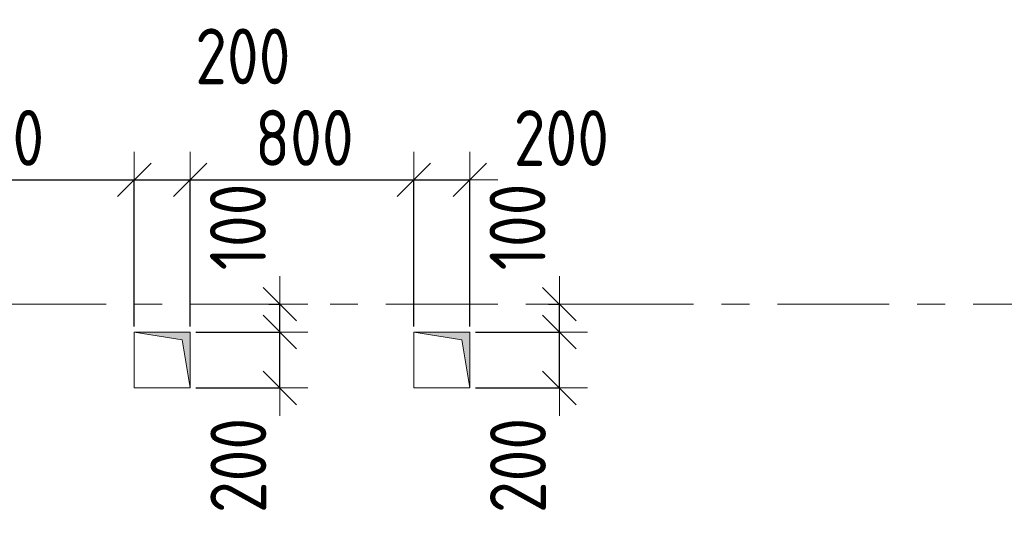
# Model space of a CAD drawing. Header units: metres. Extents: x -38 to 97, y -15 to 21.
# Tile 15 of 139: x 14.96 to 18.48, y 6.57 to 8.42. Entities that reach past the tile are written whole.
import ezdxf

# ---------------------------------------------------------------- set-up
doc = ezdxf.new("R2010")
doc.units = ezdxf.units.M
doc.header["$PDMODE"] = 65
doc.linetypes.add('______11', pattern=[0.5, 0.4, -0.05, 0, -0.05])
doc.linetypes.add('______5', pattern=[1.1, 0.8, -0.1, 0.1, -0.1])
for name, color, linetype, lineweight in [('XR$2$Осевая линия (1)', 7, '______5', 13), ('XR$3$Перекрытие (1)', 7, 'Continuous', 35), ('XR$4$Размерная линия (1)', 7, 'Continuous', 13), ('XR$5$Размерная линия (1)', 7, 'Continuous', 13)]:
    doc.layers.add(name, color=color, linetype=linetype, lineweight=lineweight)
doc.layers.add('XR$3$Макрос проема_ отверстия', color=7, linetype='Continuous', lineweight=13, true_color=0x2d2d2d)
doc.styles.add('ISOCPEUR', font='txt')
doc.dimstyles.new('DIMSTYLE_3', dxfattribs={"dimtxt": 0.2, "dimasz": 0.2, "dimexe": 0, "dimexo": 0, "dimgap": 0.1, "dimtad": 2, "dimdec": 0, "dimlfac": 1000, "dimrnd": 5, "dimzin": 12, "dimdsep": 46, "dimtxsty": 'ISOCPEUR', "dimblk1": 'ALL_ML_STRICH', "dimblk2": 'ALL_ML_STRICH', "dimsah": 1, "dimcen": 0, "dimclrd": 7, "dimclre": 256, "dimclrt": 7, "dimadec": 0, "dimazin": 0, "dimtfac": 1, "dimtdec": 0, "dimtix": 1, "dimtmove": 2, "dimatfit": 3, "dimfxl": 0, "dimtzin": 0, "dimlwd": 0, "dimlwe": -3, "dimarcsym": 0})
doc.dimstyles.new('DIMSTYLE_6', dxfattribs={"dimtxt": 0.2, "dimasz": 0.2, "dimexe": 0, "dimexo": 0, "dimgap": 0.1, "dimtad": 2, "dimdec": 0, "dimlfac": 1000, "dimrnd": 5, "dimzin": 12, "dimdsep": 46, "dimtxsty": 'ISOCPEUR', "dimblk1": 'ALL_ML_STRICH', "dimblk2": 'ALL_ML_STRICH', "dimsah": 1, "dimcen": 0, "dimclrd": 7, "dimclre": 256, "dimclrt": 7, "dimadec": 0, "dimazin": 0, "dimtfac": 1, "dimtdec": 0, "dimtix": 1, "dimtmove": 2, "dimatfit": 3, "dimfxl": 0, "dimtvp": 1.2, "dimtzin": 0, "dimlwd": 0, "dimlwe": -3, "dimarcsym": 0})

# ---------------------------------------------------------------- blocks, each defined once
blk = doc.blocks.new('Отображение проема', base_point=(-1.158, -49.309))
at = {"layer": 'XR$3$Макрос проема_ отверстия', "true_color": 0x000000, "transparency": 33554687}
blk.add_hatch(color=18, dxfattribs=at).paths.add_polyline_path([(-1.158, -50.109), (-1.045, -49.423), (-0.358, -49.309), (-1.158, -49.309)])
at = {"layer": 'XR$3$Макрос проема_ отверстия', "transparency": 33554687}
for p, q in [((-1.158, -50.109), (-1.158, -49.309)), ((-1.158, -49.309), (-0.358, -49.309)), ((-1.158, -50.109), (-1.045, -49.423)), ((-1.045, -49.423), (-0.358, -49.309))]:
    blk.add_line(p, q, dxfattribs=at)
blk = doc.blocks.new('ALL_ML_STRICH')
at = {"color": 0, "linetype": 'ByBlock', "lineweight": -2}
for p, q in [((0, -0.5), (0, 0.5)), ((-0.3, -0.3), (0.3, 0.3)), ((-1, 0), (0.5, 0))]:
    blk.add_line(p, q, dxfattribs=at)
blk = doc.blocks.new('*D106')
at = {"layer": 'DEFPOINTS', "color": 7, "linetype": 'Continuous', "lineweight": 13, "transparency": 33554687}
for p in [(15.57, 7.3), (15.57, 7.0999), (15.8905, 7.0999)]:
    blk.add_point(p, dxfattribs=at)
at = {"layer": 'XR$4$Размерная линия (1)', "color": 9, "linetype": 'Continuous', "lineweight": -2, "true_color": 0xc7c7c7, "transparency": 33554687}
for p, q in [((15.59, 7.3), (15.8905, 7.3)), ((15.59, 7.0999), (15.8905, 7.0999))]:
    blk.add_line(p, q, dxfattribs=at)
at = {"layer": 'XR$4$Размерная линия (1)', "color": 7, "linetype": 'Continuous', "lineweight": -2, "transparency": 33554687}
blk.add_line((15.8905, 7.0999), (15.8905, 7.3), dxfattribs=at)
at = {"layer": 'XR$4$Размерная линия (1)', "color": 7, "linetype": 'Continuous', "lineweight": 13, "transparency": 33554687, "xscale": 0.2, "yscale": 0.2, "zscale": 0.2}
for p, rotation in [((15.8905, 7.3), 90), ((15.8905, 7.0999), 270)]:
    blk.add_blockref('ALL_ML_STRICH', p, dxfattribs=dict(at, rotation=rotation))
at = {"layer": 'XR$4$Размерная линия (1)', "color": 7, "linetype": 'Continuous', "lineweight": 13, "transparency": 33554687, "insert": (15.7423, 6.8226), "char_height": 0.2, "width": 0.5, "attachment_point": 5, "rotation": 90, "style": 'ISOCPEUR'}
blk.add_mtext('\\W0.83;\\A1;{200}', dxfattribs=at)
blk = doc.blocks.new('*D107')
at = {"layer": 'DEFPOINTS', "color": 7, "linetype": 'Continuous', "lineweight": 13, "transparency": 33554687}
for p in [(15.8713, 7.4), (15.57, 7.3), (15.8905, 7.3)]:
    blk.add_point(p, dxfattribs=at)
at = {"layer": 'XR$4$Размерная линия (1)', "color": 9, "linetype": 'Continuous', "lineweight": -2, "true_color": 0xc7c7c7, "transparency": 33554687}
for p, q in [((15.8513, 7.4), (15.8905, 7.4)), ((15.59, 7.3), (15.8905, 7.3))]:
    blk.add_line(p, q, dxfattribs=at)
at = {"layer": 'XR$4$Размерная линия (1)', "color": 7, "linetype": 'Continuous', "lineweight": -2, "transparency": 33554687}
blk.add_line((15.8905, 7.3), (15.8905, 7.4), dxfattribs=at)
at = {"layer": 'XR$4$Размерная линия (1)', "color": 7, "linetype": 'Continuous', "lineweight": 13, "transparency": 33554687, "xscale": 0.2, "yscale": 0.2, "zscale": 0.2}
for p, rotation in [((15.8905, 7.3), 270), ((15.8905, 7.4), 90)]:
    blk.add_blockref('ALL_ML_STRICH', p, dxfattribs=dict(at, rotation=rotation))
at = {"layer": 'XR$4$Размерная линия (1)', "color": 7, "linetype": 'Continuous', "lineweight": 13, "transparency": 33554687, "insert": (15.7407, 7.6764), "char_height": 0.2, "width": 0.5, "attachment_point": 5, "rotation": 90, "style": 'ISOCPEUR'}
blk.add_mtext('\\W0.83;\\A1;{100}', dxfattribs=at)
blk = doc.blocks.new('*D108')
at = {"layer": 'DEFPOINTS', "color": 7, "linetype": 'Continuous', "lineweight": 13, "transparency": 33554687}
for p in [(16.57, 7.3), (16.57, 7.0999), (16.8905, 7.0999)]:
    blk.add_point(p, dxfattribs=at)
at = {"layer": 'XR$4$Размерная линия (1)', "color": 9, "linetype": 'Continuous', "lineweight": -2, "true_color": 0xc7c7c7, "transparency": 33554687}
for p, q in [((16.59, 7.3), (16.8905, 7.3)), ((16.59, 7.0999), (16.8905, 7.0999))]:
    blk.add_line(p, q, dxfattribs=at)
at = {"layer": 'XR$4$Размерная линия (1)', "color": 7, "linetype": 'Continuous', "lineweight": -2, "transparency": 33554687}
blk.add_line((16.8905, 7.0999), (16.8905, 7.3), dxfattribs=at)
at = {"layer": 'XR$4$Размерная линия (1)', "color": 7, "linetype": 'Continuous', "lineweight": 13, "transparency": 33554687, "xscale": 0.2, "yscale": 0.2, "zscale": 0.2}
for p, rotation in [((16.8905, 7.3), 90), ((16.8905, 7.0999), 270)]:
    blk.add_blockref('ALL_ML_STRICH', p, dxfattribs=dict(at, rotation=rotation))
at = {"layer": 'XR$4$Размерная линия (1)', "color": 7, "linetype": 'Continuous', "lineweight": 13, "transparency": 33554687, "insert": (16.7423, 6.8226), "char_height": 0.2, "width": 0.5, "attachment_point": 5, "rotation": 90, "style": 'ISOCPEUR'}
blk.add_mtext('\\W0.83;\\A1;{200}', dxfattribs=at)
blk = doc.blocks.new('*D109')
at = {"layer": 'DEFPOINTS', "color": 7, "linetype": 'Continuous', "lineweight": 13, "transparency": 33554687}
for p in [(16.8713, 7.4), (16.57, 7.3), (16.8905, 7.3)]:
    blk.add_point(p, dxfattribs=at)
at = {"layer": 'XR$4$Размерная линия (1)', "color": 9, "linetype": 'Continuous', "lineweight": -2, "true_color": 0xc7c7c7, "transparency": 33554687}
for p, q in [((16.8513, 7.4), (16.8905, 7.4)), ((16.59, 7.3), (16.8905, 7.3))]:
    blk.add_line(p, q, dxfattribs=at)
at = {"layer": 'XR$4$Размерная линия (1)', "color": 7, "linetype": 'Continuous', "lineweight": -2, "transparency": 33554687}
blk.add_line((16.8905, 7.3), (16.8905, 7.4), dxfattribs=at)
at = {"layer": 'XR$4$Размерная линия (1)', "color": 7, "linetype": 'Continuous', "lineweight": 13, "transparency": 33554687, "xscale": 0.2, "yscale": 0.2, "zscale": 0.2}
for p, rotation in [((16.8905, 7.3), 270), ((16.8905, 7.4), 90)]:
    blk.add_blockref('ALL_ML_STRICH', p, dxfattribs=dict(at, rotation=rotation))
at = {"layer": 'XR$4$Размерная линия (1)', "color": 7, "linetype": 'Continuous', "lineweight": 13, "transparency": 33554687, "insert": (16.7407, 7.6764), "char_height": 0.2, "width": 0.5, "attachment_point": 5, "rotation": 90, "style": 'ISOCPEUR'}
blk.add_mtext('\\W0.83;\\A1;{100}', dxfattribs=at)
blk = doc.blocks.new('*D187')
at = {"layer": 'DEFPOINTS', "color": 7, "linetype": 'Continuous', "lineweight": 13, "transparency": 33554687}
for p in [(14.249, 7.8452), (14.249, 7.4), (15.37, 7.3)]:
    blk.add_point(p, dxfattribs=at)
at = {"layer": 'XR$4$Размерная линия (1)', "color": 9, "linetype": 'Continuous', "lineweight": -2, "true_color": 0xc7c7c7, "transparency": 33554687}
for p, q in [((14.249, 7.42), (14.249, 7.8452)), ((15.37, 7.32), (15.37, 7.8452))]:
    blk.add_line(p, q, dxfattribs=at)
at = {"layer": 'XR$4$Размерная линия (1)', "color": 7, "linetype": 'Continuous', "lineweight": -2, "transparency": 33554687}
blk.add_line((14.249, 7.8452), (15.37, 7.8452), dxfattribs=at)
at = {"layer": 'XR$4$Размерная линия (1)', "color": 7, "linetype": 'Continuous', "lineweight": 13, "transparency": 33554687, "xscale": 0.2, "yscale": 0.2, "zscale": 0.2, "rotation": 180}
blk.add_blockref('ALL_ML_STRICH', (14.249, 7.8452), dxfattribs=at)
at = {"layer": 'XR$4$Размерная линия (1)', "color": 7, "linetype": 'Continuous', "lineweight": 13, "transparency": 33554687, "xscale": 0.2, "yscale": 0.2, "zscale": 0.2}
blk.add_blockref('ALL_ML_STRICH', (15.37, 7.8452), dxfattribs=at)
at = {"layer": 'XR$4$Размерная линия (1)', "color": 7, "linetype": 'Continuous', "lineweight": 13, "transparency": 33554687, "insert": (14.8511, 7.9952), "char_height": 0.2, "width": 0.666667, "attachment_point": 5, "style": 'ISOCPEUR'}
blk.add_mtext('\\W0.83;\\A1;{1120}', dxfattribs=at)
blk = doc.blocks.new('*D188')
at = {"layer": 'DEFPOINTS', "color": 7, "linetype": 'Continuous', "lineweight": 13, "transparency": 33554687}
for p in [(15.37, 7.8452), (15.37, 7.3), (15.57, 7.3)]:
    blk.add_point(p, dxfattribs=at)
at = {"layer": 'XR$4$Размерная линия (1)', "color": 9, "linetype": 'Continuous', "lineweight": -2, "true_color": 0xc7c7c7, "transparency": 33554687}
for p, q in [((15.37, 7.32), (15.37, 7.8452)), ((15.57, 7.32), (15.57, 7.8452))]:
    blk.add_line(p, q, dxfattribs=at)
at = {"layer": 'XR$4$Размерная линия (1)', "color": 7, "linetype": 'Continuous', "lineweight": -2, "transparency": 33554687}
blk.add_line((15.37, 7.8452), (15.57, 7.8452), dxfattribs=at)
at = {"layer": 'XR$4$Размерная линия (1)', "color": 7, "linetype": 'Continuous', "lineweight": 13, "transparency": 33554687, "xscale": 0.2, "yscale": 0.2, "zscale": 0.2, "rotation": 180}
blk.add_blockref('ALL_ML_STRICH', (15.37, 7.8452), dxfattribs=at)
at = {"layer": 'XR$4$Размерная линия (1)', "color": 7, "linetype": 'Continuous', "lineweight": 13, "transparency": 33554687, "xscale": 0.2, "yscale": 0.2, "zscale": 0.2}
blk.add_blockref('ALL_ML_STRICH', (15.57, 7.8452), dxfattribs=at)
at = {"layer": 'XR$4$Размерная линия (1)', "color": 7, "linetype": 'Continuous', "lineweight": 13, "transparency": 33554687, "insert": (15.7583, 8.2869), "char_height": 0.2, "width": 0.5, "attachment_point": 5, "style": 'ISOCPEUR'}
blk.add_mtext('\\W0.83;\\A1;{200}', dxfattribs=at)
blk = doc.blocks.new('*D189')
at = {"layer": 'DEFPOINTS', "color": 7, "linetype": 'Continuous', "lineweight": 13, "transparency": 33554687}
for p in [(15.57, 7.8452), (15.57, 7.3), (16.37, 7.3)]:
    blk.add_point(p, dxfattribs=at)
at = {"layer": 'XR$4$Размерная линия (1)', "color": 9, "linetype": 'Continuous', "lineweight": -2, "true_color": 0xc7c7c7, "transparency": 33554687}
for p, q in [((15.57, 7.32), (15.57, 7.8452)), ((16.37, 7.32), (16.37, 7.8452))]:
    blk.add_line(p, q, dxfattribs=at)
at = {"layer": 'XR$4$Размерная линия (1)', "color": 7, "linetype": 'Continuous', "lineweight": -2, "transparency": 33554687}
blk.add_line((15.57, 7.8452), (16.37, 7.8452), dxfattribs=at)
at = {"layer": 'XR$4$Размерная линия (1)', "color": 7, "linetype": 'Continuous', "lineweight": 13, "transparency": 33554687, "xscale": 0.2, "yscale": 0.2, "zscale": 0.2, "rotation": 180}
blk.add_blockref('ALL_ML_STRICH', (15.57, 7.8452), dxfattribs=at)
at = {"layer": 'XR$4$Размерная линия (1)', "color": 7, "linetype": 'Continuous', "lineweight": 13, "transparency": 33554687, "xscale": 0.2, "yscale": 0.2, "zscale": 0.2}
blk.add_blockref('ALL_ML_STRICH', (16.37, 7.8452), dxfattribs=at)
at = {"layer": 'XR$4$Размерная линия (1)', "color": 7, "linetype": 'Continuous', "lineweight": 13, "transparency": 33554687, "insert": (15.9783, 7.9952), "char_height": 0.2, "width": 0.5, "attachment_point": 5, "style": 'ISOCPEUR'}
blk.add_mtext('\\W0.83;\\A1;{800}', dxfattribs=at)
blk = doc.blocks.new('*D190')
at = {"layer": 'DEFPOINTS', "color": 7, "linetype": 'Continuous', "lineweight": 13, "transparency": 33554687}
for p in [(16.37, 7.8452), (16.37, 7.3), (16.57, 7.3)]:
    blk.add_point(p, dxfattribs=at)
at = {"layer": 'XR$4$Размерная линия (1)', "color": 9, "linetype": 'Continuous', "lineweight": -2, "true_color": 0xc7c7c7, "transparency": 33554687}
for p, q in [((16.37, 7.32), (16.37, 7.8452)), ((16.57, 7.32), (16.57, 7.8452))]:
    blk.add_line(p, q, dxfattribs=at)
at = {"layer": 'XR$4$Размерная линия (1)', "color": 7, "linetype": 'Continuous', "lineweight": -2, "transparency": 33554687}
blk.add_line((16.37, 7.8452), (16.57, 7.8452), dxfattribs=at)
at = {"layer": 'XR$4$Размерная линия (1)', "color": 7, "linetype": 'Continuous', "lineweight": 13, "transparency": 33554687, "xscale": 0.2, "yscale": 0.2, "zscale": 0.2, "rotation": 180}
blk.add_blockref('ALL_ML_STRICH', (16.37, 7.8452), dxfattribs=at)
at = {"layer": 'XR$4$Размерная линия (1)', "color": 7, "linetype": 'Continuous', "lineweight": 13, "transparency": 33554687, "xscale": 0.2, "yscale": 0.2, "zscale": 0.2}
blk.add_blockref('ALL_ML_STRICH', (16.57, 7.8452), dxfattribs=at)
at = {"layer": 'XR$4$Размерная линия (1)', "color": 7, "linetype": 'Continuous', "lineweight": 13, "transparency": 33554687, "insert": (16.8975, 7.9945), "char_height": 0.2, "width": 0.5, "attachment_point": 5, "style": 'ISOCPEUR'}
blk.add_mtext('\\W0.83;\\A1;{200}', dxfattribs=at)
blk = doc.blocks.new('*D447')
at = {"layer": 'DEFPOINTS', "color": 7, "linetype": 'Continuous', "lineweight": 13, "transparency": 33554687}
for p in [(15.57, 7.3), (15.57, 7.0999), (15.8905, 7.0999)]:
    blk.add_point(p, dxfattribs=at)
at = {"layer": 'XR$5$Размерная линия (1)', "color": 9, "linetype": 'Continuous', "lineweight": -2, "true_color": 0xc7c7c7, "transparency": 33554687}
for p, q in [((15.59, 7.3), (15.8905, 7.3)), ((15.59, 7.0999), (15.8905, 7.0999))]:
    blk.add_line(p, q, dxfattribs=at)
at = {"layer": 'XR$5$Размерная линия (1)', "color": 7, "linetype": 'Continuous', "lineweight": -2, "transparency": 33554687}
blk.add_line((15.8905, 7.0999), (15.8905, 7.3), dxfattribs=at)
at = {"layer": 'XR$5$Размерная линия (1)', "color": 7, "linetype": 'Continuous', "lineweight": 13, "transparency": 33554687, "xscale": 0.2, "yscale": 0.2, "zscale": 0.2}
for p, rotation in [((15.8905, 7.3), 90), ((15.8905, 7.0999), 270)]:
    blk.add_blockref('ALL_ML_STRICH', p, dxfattribs=dict(at, rotation=rotation))
at = {"layer": 'XR$5$Размерная линия (1)', "color": 7, "linetype": 'Continuous', "lineweight": 13, "transparency": 33554687, "insert": (15.7423, 6.8226), "char_height": 0.2, "width": 0.5, "attachment_point": 5, "rotation": 90, "style": 'ISOCPEUR'}
blk.add_mtext('\\W0.83;\\A1;{200}', dxfattribs=at)
blk = doc.blocks.new('*D448')
at = {"layer": 'DEFPOINTS', "color": 7, "linetype": 'Continuous', "lineweight": 13, "transparency": 33554687}
for p in [(15.8713, 7.4), (15.57, 7.3), (15.8905, 7.3)]:
    blk.add_point(p, dxfattribs=at)
at = {"layer": 'XR$5$Размерная линия (1)', "color": 9, "linetype": 'Continuous', "lineweight": -2, "true_color": 0xc7c7c7, "transparency": 33554687}
for p, q in [((15.8513, 7.4), (15.8905, 7.4)), ((15.59, 7.3), (15.8905, 7.3))]:
    blk.add_line(p, q, dxfattribs=at)
at = {"layer": 'XR$5$Размерная линия (1)', "color": 7, "linetype": 'Continuous', "lineweight": -2, "transparency": 33554687}
blk.add_line((15.8905, 7.3), (15.8905, 7.4), dxfattribs=at)
at = {"layer": 'XR$5$Размерная линия (1)', "color": 7, "linetype": 'Continuous', "lineweight": 13, "transparency": 33554687, "xscale": 0.2, "yscale": 0.2, "zscale": 0.2}
for p, rotation in [((15.8905, 7.3), 270), ((15.8905, 7.4), 90)]:
    blk.add_blockref('ALL_ML_STRICH', p, dxfattribs=dict(at, rotation=rotation))
at = {"layer": 'XR$5$Размерная линия (1)', "color": 7, "linetype": 'Continuous', "lineweight": 13, "transparency": 33554687, "insert": (15.7407, 7.6764), "char_height": 0.2, "width": 0.5, "attachment_point": 5, "rotation": 90, "style": 'ISOCPEUR'}
blk.add_mtext('\\W0.83;\\A1;{100}', dxfattribs=at)
blk = doc.blocks.new('*D449')
at = {"layer": 'DEFPOINTS', "color": 7, "linetype": 'Continuous', "lineweight": 13, "transparency": 33554687}
for p in [(16.57, 7.3), (16.57, 7.0999), (16.8905, 7.0999)]:
    blk.add_point(p, dxfattribs=at)
at = {"layer": 'XR$5$Размерная линия (1)', "color": 9, "linetype": 'Continuous', "lineweight": -2, "true_color": 0xc7c7c7, "transparency": 33554687}
for p, q in [((16.59, 7.3), (16.8905, 7.3)), ((16.59, 7.0999), (16.8905, 7.0999))]:
    blk.add_line(p, q, dxfattribs=at)
at = {"layer": 'XR$5$Размерная линия (1)', "color": 7, "linetype": 'Continuous', "lineweight": -2, "transparency": 33554687}
blk.add_line((16.8905, 7.0999), (16.8905, 7.3), dxfattribs=at)
at = {"layer": 'XR$5$Размерная линия (1)', "color": 7, "linetype": 'Continuous', "lineweight": 13, "transparency": 33554687, "xscale": 0.2, "yscale": 0.2, "zscale": 0.2}
for p, rotation in [((16.8905, 7.3), 90), ((16.8905, 7.0999), 270)]:
    blk.add_blockref('ALL_ML_STRICH', p, dxfattribs=dict(at, rotation=rotation))
at = {"layer": 'XR$5$Размерная линия (1)', "color": 7, "linetype": 'Continuous', "lineweight": 13, "transparency": 33554687, "insert": (16.7423, 6.8226), "char_height": 0.2, "width": 0.5, "attachment_point": 5, "rotation": 90, "style": 'ISOCPEUR'}
blk.add_mtext('\\W0.83;\\A1;{200}', dxfattribs=at)
blk = doc.blocks.new('*D450')
at = {"layer": 'DEFPOINTS', "color": 7, "linetype": 'Continuous', "lineweight": 13, "transparency": 33554687}
for p in [(16.8713, 7.4), (16.57, 7.3), (16.8905, 7.3)]:
    blk.add_point(p, dxfattribs=at)
at = {"layer": 'XR$5$Размерная линия (1)', "color": 9, "linetype": 'Continuous', "lineweight": -2, "true_color": 0xc7c7c7, "transparency": 33554687}
for p, q in [((16.8513, 7.4), (16.8905, 7.4)), ((16.59, 7.3), (16.8905, 7.3))]:
    blk.add_line(p, q, dxfattribs=at)
at = {"layer": 'XR$5$Размерная линия (1)', "color": 7, "linetype": 'Continuous', "lineweight": -2, "transparency": 33554687}
blk.add_line((16.8905, 7.3), (16.8905, 7.4), dxfattribs=at)
at = {"layer": 'XR$5$Размерная линия (1)', "color": 7, "linetype": 'Continuous', "lineweight": 13, "transparency": 33554687, "xscale": 0.2, "yscale": 0.2, "zscale": 0.2}
for p, rotation in [((16.8905, 7.3), 270), ((16.8905, 7.4), 90)]:
    blk.add_blockref('ALL_ML_STRICH', p, dxfattribs=dict(at, rotation=rotation))
at = {"layer": 'XR$5$Размерная линия (1)', "color": 7, "linetype": 'Continuous', "lineweight": 13, "transparency": 33554687, "insert": (16.7407, 7.6764), "char_height": 0.2, "width": 0.5, "attachment_point": 5, "rotation": 90, "style": 'ISOCPEUR'}
blk.add_mtext('\\W0.83;\\A1;{100}', dxfattribs=at)
blk = doc.blocks.new('*D537')
at = {"layer": 'DEFPOINTS', "color": 7, "linetype": 'Continuous', "lineweight": 13, "transparency": 33554687}
for p in [(14.249, 7.8452), (14.249, 7.4), (15.37, 7.3)]:
    blk.add_point(p, dxfattribs=at)
at = {"layer": 'XR$5$Размерная линия (1)', "color": 9, "linetype": 'Continuous', "lineweight": -2, "true_color": 0xc7c7c7, "transparency": 33554687}
for p, q in [((14.249, 7.42), (14.249, 7.8452)), ((15.37, 7.32), (15.37, 7.8452))]:
    blk.add_line(p, q, dxfattribs=at)
at = {"layer": 'XR$5$Размерная линия (1)', "color": 7, "linetype": 'Continuous', "lineweight": -2, "transparency": 33554687}
blk.add_line((14.249, 7.8452), (15.37, 7.8452), dxfattribs=at)
at = {"layer": 'XR$5$Размерная линия (1)', "color": 7, "linetype": 'Continuous', "lineweight": 13, "transparency": 33554687, "xscale": 0.2, "yscale": 0.2, "zscale": 0.2, "rotation": 180}
blk.add_blockref('ALL_ML_STRICH', (14.249, 7.8452), dxfattribs=at)
at = {"layer": 'XR$5$Размерная линия (1)', "color": 7, "linetype": 'Continuous', "lineweight": 13, "transparency": 33554687, "xscale": 0.2, "yscale": 0.2, "zscale": 0.2}
blk.add_blockref('ALL_ML_STRICH', (15.37, 7.8452), dxfattribs=at)
at = {"layer": 'XR$5$Размерная линия (1)', "color": 7, "linetype": 'Continuous', "lineweight": 13, "transparency": 33554687, "insert": (14.8511, 7.9952), "char_height": 0.2, "width": 0.666667, "attachment_point": 5, "style": 'ISOCPEUR'}
blk.add_mtext('\\W0.83;\\A1;{1120}', dxfattribs=at)
blk = doc.blocks.new('*D538')
at = {"layer": 'DEFPOINTS', "color": 7, "linetype": 'Continuous', "lineweight": 13, "transparency": 33554687}
for p in [(15.37, 7.8452), (15.37, 7.3), (15.57, 7.3)]:
    blk.add_point(p, dxfattribs=at)
at = {"layer": 'XR$5$Размерная линия (1)', "color": 9, "linetype": 'Continuous', "lineweight": -2, "true_color": 0xc7c7c7, "transparency": 33554687}
for p, q in [((15.37, 7.32), (15.37, 7.8452)), ((15.57, 7.32), (15.57, 7.8452))]:
    blk.add_line(p, q, dxfattribs=at)
at = {"layer": 'XR$5$Размерная линия (1)', "color": 7, "linetype": 'Continuous', "lineweight": -2, "transparency": 33554687}
blk.add_line((15.37, 7.8452), (15.57, 7.8452), dxfattribs=at)
at = {"layer": 'XR$5$Размерная линия (1)', "color": 7, "linetype": 'Continuous', "lineweight": 13, "transparency": 33554687, "xscale": 0.2, "yscale": 0.2, "zscale": 0.2, "rotation": 180}
blk.add_blockref('ALL_ML_STRICH', (15.37, 7.8452), dxfattribs=at)
at = {"layer": 'XR$5$Размерная линия (1)', "color": 7, "linetype": 'Continuous', "lineweight": 13, "transparency": 33554687, "xscale": 0.2, "yscale": 0.2, "zscale": 0.2}
blk.add_blockref('ALL_ML_STRICH', (15.57, 7.8452), dxfattribs=at)
at = {"layer": 'XR$5$Размерная линия (1)', "color": 7, "linetype": 'Continuous', "lineweight": 13, "transparency": 33554687, "insert": (15.7583, 8.2869), "char_height": 0.2, "width": 0.5, "attachment_point": 5, "style": 'ISOCPEUR'}
blk.add_mtext('\\W0.83;\\A1;{200}', dxfattribs=at)
blk = doc.blocks.new('*D539')
at = {"layer": 'DEFPOINTS', "color": 7, "linetype": 'Continuous', "lineweight": 13, "transparency": 33554687}
for p in [(15.57, 7.8452), (15.57, 7.3), (16.37, 7.3)]:
    blk.add_point(p, dxfattribs=at)
at = {"layer": 'XR$5$Размерная линия (1)', "color": 9, "linetype": 'Continuous', "lineweight": -2, "true_color": 0xc7c7c7, "transparency": 33554687}
for p, q in [((15.57, 7.32), (15.57, 7.8452)), ((16.37, 7.32), (16.37, 7.8452))]:
    blk.add_line(p, q, dxfattribs=at)
at = {"layer": 'XR$5$Размерная линия (1)', "color": 7, "linetype": 'Continuous', "lineweight": -2, "transparency": 33554687}
blk.add_line((15.57, 7.8452), (16.37, 7.8452), dxfattribs=at)
at = {"layer": 'XR$5$Размерная линия (1)', "color": 7, "linetype": 'Continuous', "lineweight": 13, "transparency": 33554687, "xscale": 0.2, "yscale": 0.2, "zscale": 0.2, "rotation": 180}
blk.add_blockref('ALL_ML_STRICH', (15.57, 7.8452), dxfattribs=at)
at = {"layer": 'XR$5$Размерная линия (1)', "color": 7, "linetype": 'Continuous', "lineweight": 13, "transparency": 33554687, "xscale": 0.2, "yscale": 0.2, "zscale": 0.2}
blk.add_blockref('ALL_ML_STRICH', (16.37, 7.8452), dxfattribs=at)
at = {"layer": 'XR$5$Размерная линия (1)', "color": 7, "linetype": 'Continuous', "lineweight": 13, "transparency": 33554687, "insert": (15.9783, 7.9952), "char_height": 0.2, "width": 0.5, "attachment_point": 5, "style": 'ISOCPEUR'}
blk.add_mtext('\\W0.83;\\A1;{800}', dxfattribs=at)
blk = doc.blocks.new('*D540')
at = {"layer": 'DEFPOINTS', "color": 7, "linetype": 'Continuous', "lineweight": 13, "transparency": 33554687}
for p in [(16.37, 7.8452), (16.37, 7.3), (16.57, 7.3)]:
    blk.add_point(p, dxfattribs=at)
at = {"layer": 'XR$5$Размерная линия (1)', "color": 9, "linetype": 'Continuous', "lineweight": -2, "true_color": 0xc7c7c7, "transparency": 33554687}
for p, q in [((16.37, 7.32), (16.37, 7.8452)), ((16.57, 7.32), (16.57, 7.8452))]:
    blk.add_line(p, q, dxfattribs=at)
at = {"layer": 'XR$5$Размерная линия (1)', "color": 7, "linetype": 'Continuous', "lineweight": -2, "transparency": 33554687}
blk.add_line((16.37, 7.8452), (16.57, 7.8452), dxfattribs=at)
at = {"layer": 'XR$5$Размерная линия (1)', "color": 7, "linetype": 'Continuous', "lineweight": 13, "transparency": 33554687, "xscale": 0.2, "yscale": 0.2, "zscale": 0.2, "rotation": 180}
blk.add_blockref('ALL_ML_STRICH', (16.37, 7.8452), dxfattribs=at)
at = {"layer": 'XR$5$Размерная линия (1)', "color": 7, "linetype": 'Continuous', "lineweight": 13, "transparency": 33554687, "xscale": 0.2, "yscale": 0.2, "zscale": 0.2}
blk.add_blockref('ALL_ML_STRICH', (16.57, 7.8452), dxfattribs=at)
at = {"layer": 'XR$5$Размерная линия (1)', "color": 7, "linetype": 'Continuous', "lineweight": 13, "transparency": 33554687, "insert": (16.8975, 7.9945), "char_height": 0.2, "width": 0.5, "attachment_point": 5, "style": 'ISOCPEUR'}
blk.add_mtext('\\W0.83;\\A1;{200}', dxfattribs=at)

msp = doc.modelspace()

# ---------------------------------------------------------------- linework, layer by layer
at = {"layer": 'XR$2$Осевая линия (1)', "color": 253, "linetype": '______11', "lineweight": 13, "true_color": 0xa0a0a0, "transparency": 33554687}
msp.add_line((-2.63, 7.4), (62.6, 7.4), dxfattribs=at)
at = {"layer": 'XR$3$Перекрытие (1)', "color": 7, "linetype": 'Continuous', "lineweight": 13, "transparency": 33554687}
for p, q in [((15.57, 7.3), (15.37, 7.2999)), ((15.37, 7.2999), (15.37, 7.0999)), ((15.57, 7.1), (15.57, 7.3)), ((16.57, 7.3), (16.37, 7.2999)), ((16.37, 7.2999), (16.37, 7.0999)), ((16.57, 7.1), (16.57, 7.3)), ((15.37, 7.0999), (15.57, 7.1)), ((16.37, 7.0999), (16.57, 7.1))]:
    msp.add_line(p, q, dxfattribs=at)

# ---------------------------------------------------------------- block references
at = {"layer": 'XR$3$Макрос проема_ отверстия', "transparency": 33554687, "xscale": 0.2500522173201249, "yscale": 0.2499999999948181, "rotation": 269.9999971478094}
for p in [(15.57, 7.3), (16.57, 7.3)]:
    msp.add_blockref('Отображение проема', p, dxfattribs=at)

# ---------------------------------------------------------------- dimensions: what is measured, and where the dimension line sits
at = {"layer": 'XR$4$Размерная линия (1)', "color": 7, "linetype": 'Continuous', "lineweight": 13, "transparency": 33554687}
for base, p1, p2, dimstyle, picture, middle in [((15.57, 7.8452), (15.37, 7.32), (15.57, 7.32), 'DIMSTYLE_6', '*D188', (15.7583, 8.2869)), ((15.37, 7.8452), (14.249, 7.42), (15.37, 7.32), 'DIMSTYLE_3', '*D187', (14.8511, 7.9952)), ((16.37, 7.8452), (15.57, 7.32), (16.37, 7.32), 'DIMSTYLE_3', '*D189', (15.9783, 7.9952)), ((16.57, 7.8452), (16.37, 7.32), (16.57, 7.32), 'DIMSTYLE_6', '*D190', (16.8975, 7.9945))]:
    dim = msp.add_linear_dim(base=base, p1=p1, p2=p2, dimstyle=dimstyle, override={"dimpost": '<>', "dimclrd": 7, "dimclre": 9, "dimclrt": 7, "dimlwd": 0, "dimlwe": 65533}, dxfattribs=at)
    dim.commit()
    dim.dimension.update_dxf_attribs({"geometry": picture, "text_midpoint": middle, "dimtype": 160})
for base, p1, p2, picture, middle in [((15.8905, 7.4), (15.59, 7.3), (15.8513, 7.4), '*D107', (15.7407, 7.6764)), ((16.8905, 7.4), (16.59, 7.3), (16.8513, 7.4), '*D109', (16.7407, 7.6764)), ((15.8905, 7.3), (15.59, 7.0999), (15.59, 7.3), '*D106', (15.7423, 6.8226)), ((16.8905, 7.3), (16.59, 7.0999), (16.59, 7.3), '*D108', (16.7423, 6.8226))]:
    dim = msp.add_linear_dim(base=base, p1=p1, p2=p2, angle=90, dimstyle='DIMSTYLE_6', override={"dimpost": '<>', "dimclrd": 7, "dimclre": 9, "dimclrt": 7, "dimlwd": 0, "dimlwe": 65533}, dxfattribs=at)
    dim.commit()
    dim.dimension.update_dxf_attribs({"geometry": picture, "text_midpoint": middle, "dimtype": 160})
at = {"layer": 'XR$5$Размерная линия (1)', "color": 7, "linetype": 'Continuous', "lineweight": 13, "transparency": 33554687}
for base, p1, p2, dimstyle, picture, middle in [((15.57, 7.8452), (15.37, 7.32), (15.57, 7.32), 'DIMSTYLE_6', '*D538', (15.7583, 8.2869)), ((15.37, 7.8452), (14.249, 7.42), (15.37, 7.32), 'DIMSTYLE_3', '*D537', (14.8511, 7.9952)), ((16.37, 7.8452), (15.57, 7.32), (16.37, 7.32), 'DIMSTYLE_3', '*D539', (15.9783, 7.9952)), ((16.57, 7.8452), (16.37, 7.32), (16.57, 7.32), 'DIMSTYLE_6', '*D540', (16.8975, 7.9945))]:
    dim = msp.add_linear_dim(base=base, p1=p1, p2=p2, dimstyle=dimstyle, override={"dimpost": '<>', "dimclrd": 7, "dimclre": 9, "dimclrt": 7, "dimlwd": 0, "dimlwe": 65533}, dxfattribs=at)
    dim.commit()
    dim.dimension.update_dxf_attribs({"geometry": picture, "text_midpoint": middle, "dimtype": 160})
for base, p1, p2, picture, middle in [((15.8905, 7.4), (15.59, 7.3), (15.8513, 7.4), '*D448', (15.7407, 7.6764)), ((16.8905, 7.4), (16.59, 7.3), (16.8513, 7.4), '*D450', (16.7407, 7.6764)), ((15.8905, 7.3), (15.59, 7.0999), (15.59, 7.3), '*D447', (15.7423, 6.8226)), ((16.8905, 7.3), (16.59, 7.0999), (16.59, 7.3), '*D449', (16.7423, 6.8226))]:
    dim = msp.add_linear_dim(base=base, p1=p1, p2=p2, angle=90, dimstyle='DIMSTYLE_6', override={"dimpost": '<>', "dimclrd": 7, "dimclre": 9, "dimclrt": 7, "dimlwd": 0, "dimlwe": 65533}, dxfattribs=at)
    dim.commit()
    dim.dimension.update_dxf_attribs({"geometry": picture, "text_midpoint": middle, "dimtype": 160})

doc.saveas('drawing.dxf')
